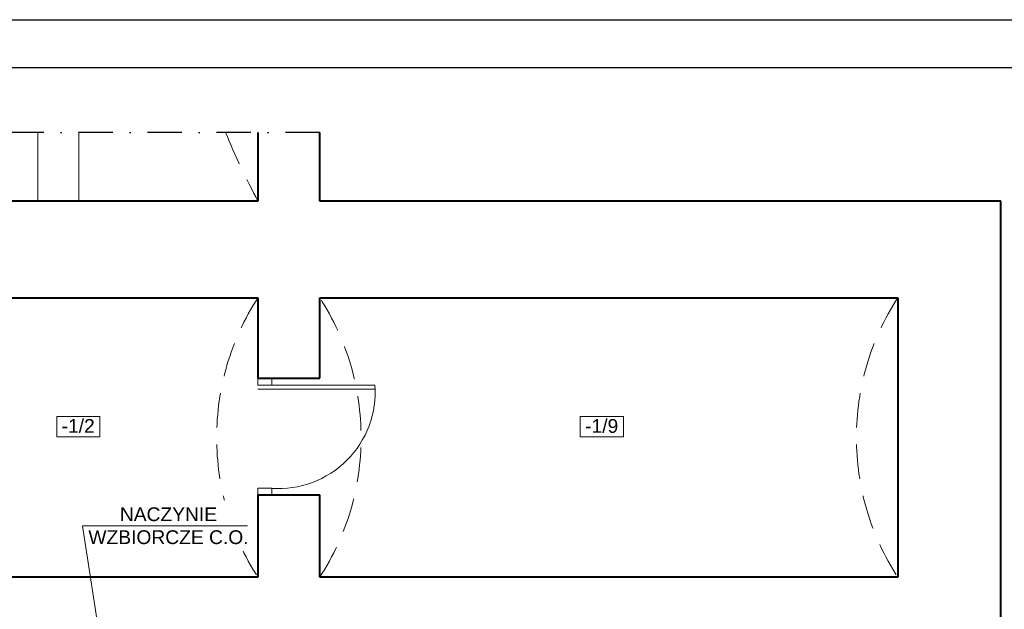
# Model space of a CAD drawing. Header units: millimetres. Extents: x -368 to 1732, y 1943 to 3428.
# Tile 4 of 5: x 567 to 1283, y 2999 to 3428. Entities that reach past the tile are written whole.
import ezdxf

# ---------------------------------------------------------------- set-up
doc = ezdxf.new("R2010")
doc.units = ezdxf.units.MM
doc.linetypes.add('DASHDOT2', pattern=[0.5, 0.25, -0.125, 0, -0.125])
doc.linetypes.add('DASHED', pattern=[0.75, 0.5, -0.25])
doc.layers.add('-- Budynek', color=7, linetype='Continuous')
doc.layers.add('-- RAMKA', color=11, linetype='Continuous')
for name, color, linetype, lineweight in [('-- CO_opis', 11, 'Continuous', 0), ('_NOŚNE', 73, 'Continuous', 40), ('A30_DRZWI', 3, 'Continuous', 15), ('Dodatki', 11, 'Continuous', 9), ('OPISY', 1, 'Continuous', 9), ('PRZERYWANA', 50, 'DASHED', 15)]:
    doc.layers.add(name, color=color, linetype=linetype, lineweight=lineweight)
doc.styles.add('INSTADT', font='arial.ttf', dxfattribs={"width": 0.9})
doc.styles.get("Standard").update_dxf_attribs({"font": 'arial.ttf'})

# ---------------------------------------------------------------- blocks, each defined once
blk = doc.blocks.new('*U455')
at = {"layer": '-- RAMKA', "color": 50}
blk.add_lwpolyline([(0, 2970), (4200, 2970), (4200, 0), (0, 0)], close=True, dxfattribs=at)
at = {"layer": '-- RAMKA', "color": 11}
blk.add_lwpolyline([(300, 69.4), (4130, 69.4), (4130, 2900), (300, 2900)], close=True, dxfattribs=at)

msp = doc.modelspace()

# ---------------------------------------------------------------- linework, layer by layer
at = {"layer": '-- Budynek', "color": 50, "linetype": 'DASHDOT2', "ltscale": 100}
msp.add_lwpolyline([(785.21, 3345.91), (6.25, 3345.91), (6.25, 2414.14)], dxfattribs=at)
at = {"layer": '_NOŚNE'}
for p, q in [((740.33, 3345.91), (740.33, 3295.91)), ((785.21, 3295.91), (785.21, 3345.91)), ((740.33, 3295.91), (535.02, 3295.91)), ((1280.06, 3295.91), (785.21, 3295.91)), ((1280.06, 2868.02), (1280.06, 3295.91)), ((535.02, 3225.8), (740.33, 3225.8)), ((740.33, 3225.8), (740.33, 3167.34)), ((785.21, 3167.34), (785.21, 3225.8)), ((785.21, 3225.8), (1205.13, 3225.8)), ((1205.13, 3225.8), (1205.13, 3022.71)), ((740.33, 3167.34), (785.21, 3167.34)), ((740.33, 3082.59), (740.33, 3022.71)), ((740.33, 3082.59), (785.21, 3082.59)), ((785.21, 3022.71), (785.21, 3082.59)), ((740.33, 3022.71), (556.8, 3022.71)), ((1205.13, 3022.71), (785.21, 3022.71))]:
    msp.add_line(p, q, dxfattribs=at)
at = {"layer": 'A30_DRZWI'}
for p, q in [((740.33, 3162.34), (740.33, 3167.34)), ((740.33, 3162.34), (825.33, 3162.34)), ((750.33, 3162.34), (740.33, 3162.34)), ((750.33, 3162.34), (750.33, 3167.34)), ((740.33, 3159.34), (825.33, 3159.34)), ((740.33, 3087.34), (750.33, 3087.34)), ((740.33, 3082.34), (740.33, 3087.34)), ((750.33, 3082.34), (750.33, 3087.34))]:
    msp.add_line(p, q, dxfattribs=at)
msp.add_arc((755.25, 3157.42), 70.26, 265.98901, 4.01099, dxfattribs=at)
at = {"layer": 'Dodatki', "ltscale": 0.8}
for p, q in [((580.32, 3295.91), (580.32, 3345.91)), ((610.22, 3345.91), (610.22, 3295.91))]:
    msp.add_line(p, q, dxfattribs=at)
at = {"layer": 'Dodatki'}
for points in [[(625.54, 3139.54), (594.11, 3139.54), (594.11, 3124.72), (625.54, 3124.72)], [(1005.89, 3139.54), (974.47, 3139.54), (974.47, 3124.72), (1005.89, 3124.72)]]:
    msp.add_lwpolyline(points, close=True, dxfattribs=at)
at = {"layer": 'PRZERYWANA', "ltscale": 50}
for centre, radius, start, end in [((1177.87, 3532.33), 497.33, 202.01494, 208.38447), ((896.95, 3124.25), 186.65, 147.04165, 212.95835), ((628.59, 3124.25), 186.65, 327.04165, 32.95835), ((1361.75, 3124.25), 186.65, 147.04165, 212.95835)]:
    msp.add_arc(centre, radius, start, end, dxfattribs=at)

# ---------------------------------------------------------------- block references
at = {"layer": '-- RAMKA', "xscale": 0.5, "yscale": 0.5, "zscale": 0.5}
msp.add_blockref('*U455', (-367.87, 1942.73), dxfattribs=at)

# ---------------------------------------------------------------- texts
at = {"layer": 'OPISY', "char_height": 10, "width": 177.5875, "attachment_point": 1}
for s, insert in [('-1/2', (597.66, 3137.65)), ('-1/9', (978.02, 3137.65))]:
    msp.add_mtext(s, dxfattribs=dict(at, insert=insert))

# ---------------------------------------------------------------- next in the draw order: texts
at = {"layer": '-- CO_opis', "color": 11, "insert": (675.29, 3060.12), "char_height": 10, "attachment_point": 5, "style": 'INSTADT', "bg_fill": 3, "box_fill_scale": 1.5, "bg_fill_color": 256, "bg_fill_transparency": 0}
msp.add_mtext('{\\W1;NACZYNIE\\PWZBIORCZE C.O.}', dxfattribs=at)

# ---------------------------------------------------------------- next in the draw order: linework, layer by layer
at = {"layer": '-- CO_opis', "color": 11}
msp.add_lwpolyline([(633.53, 2926.69), (612.78, 3060.12), (612.78, 3060.12), (732.81, 3060.12)], dxfattribs=at)

doc.saveas('drawing.dxf')
